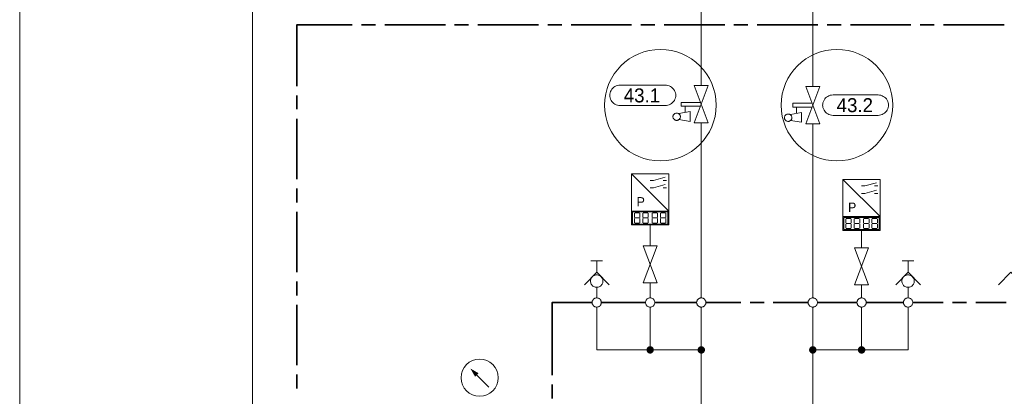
# Model space of a CAD drawing. Header units: millimetres. Extents: x 0 to 203, y 0 to 47.
# Tile 161 of 196: x 137 to 145, y 34 to 37. Entities that reach past the tile are written whole.
import ezdxf

# ---------------------------------------------------------------- set-up
doc = ezdxf.new("R2010")
doc.units = ezdxf.units.MM
for name, color, linetype in [('PDF_Geomertry', 7, 'Continuous'), ('PDF_Solid Fills', 7, 'Continuous'), ('PDF_Text', 7, 'Continuous')]:
    doc.layers.add(name, color=color, linetype=linetype)
doc.styles.add('PDF Arial', font='txt')

msp = doc.modelspace()

# ---------------------------------------------------------------- hatches: boundary and pattern name
at = {"layer": 'PDF_Solid Fills', "transparency": 33554559}
for points in [[(141.9268, 34.2526), (141.8957, 34.2526), (141.8963, 34.2568)], [(141.9268, 34.2526), (141.8963, 34.2485), (141.8957, 34.2526)], [(141.9268, 34.2526), (141.8963, 34.2568), (141.8971, 34.261)], [(141.9268, 34.2526), (141.8971, 34.2443), (141.8963, 34.2485)], [(141.9268, 34.2526), (141.8971, 34.261), (141.8985, 34.2646)], [(141.9268, 34.2526), (141.8985, 34.241), (141.8971, 34.2443)], [(141.9268, 34.2526), (141.8985, 34.2646), (141.8999, 34.2687)], [(141.9268, 34.2526), (141.8999, 34.2368), (141.8985, 34.241)], [(141.9268, 34.2526), (141.8999, 34.2687), (141.9027, 34.2721)], [(141.9268, 34.2526), (141.9027, 34.234), (141.8999, 34.2368)], [(141.9268, 34.2526), (141.9027, 34.2721), (141.9046, 34.2749)], [(141.9268, 34.2526), (141.9046, 34.2304), (141.9027, 34.234)], [(141.9268, 34.2526), (141.9046, 34.2749), (141.9082, 34.2776)], [(141.9268, 34.2526), (141.9082, 34.2276), (141.9046, 34.2304)], [(141.9268, 34.2526), (141.9082, 34.2776), (141.9115, 34.2799)], [(141.9268, 34.2526), (141.9115, 34.2257), (141.9082, 34.2276)], [(141.9268, 34.2526), (141.9115, 34.2799), (141.9152, 34.2818)], [(141.9268, 34.2526), (141.9152, 34.2235), (141.9115, 34.2257)], [(141.9268, 34.2526), (141.9152, 34.2818), (141.9193, 34.2832)], [(141.9268, 34.2526), (141.9193, 34.2221), (141.9152, 34.2235)], [(141.9268, 34.2526), (141.9193, 34.2832), (141.9235, 34.284)], [(141.9268, 34.2526), (141.9235, 34.2215), (141.9193, 34.2221)], [(141.9268, 34.2526), (141.9235, 34.284), (141.9268, 34.284)], [(141.9268, 34.2526), (141.9268, 34.2215), (141.9235, 34.2215)], [(141.9268, 34.2526), (141.931, 34.284), (141.9352, 34.2832)], [(141.9268, 34.2526), (141.9268, 34.284), (141.931, 34.284)], [(141.9268, 34.2526), (141.9352, 34.2832), (141.9393, 34.2818)], [(141.9268, 34.2526), (141.9393, 34.2818), (141.9429, 34.2799)], [(141.9268, 34.2526), (141.9429, 34.2799), (141.9463, 34.2776)], [(141.9268, 34.2526), (141.9463, 34.2776), (141.949, 34.2749)], [(141.9268, 34.2526), (141.949, 34.2749), (141.9518, 34.2721)], [(141.9268, 34.2526), (141.9518, 34.2721), (141.9546, 34.2687)], [(141.9268, 34.2526), (141.9546, 34.2687), (141.956, 34.2646)], [(141.9268, 34.2526), (141.956, 34.2646), (141.9574, 34.261)], [(141.9268, 34.2526), (141.9574, 34.261), (141.9582, 34.2568)], [(141.9268, 34.2526), (141.9582, 34.2568), (141.9588, 34.2526)], [(141.9268, 34.2526), (141.931, 34.2215), (141.9268, 34.2215)], [(141.9268, 34.2526), (141.9352, 34.2221), (141.931, 34.2215)], [(141.9268, 34.2526), (141.9393, 34.2235), (141.9352, 34.2221)], [(141.9268, 34.2526), (141.9429, 34.2257), (141.9393, 34.2235)], [(141.9268, 34.2526), (141.9463, 34.2276), (141.9429, 34.2257)], [(141.9268, 34.2526), (141.949, 34.2304), (141.9463, 34.2276)], [(141.9268, 34.2526), (141.9518, 34.234), (141.949, 34.2304)], [(141.9268, 34.2526), (141.9546, 34.2368), (141.9518, 34.234)], [(141.9268, 34.2526), (141.956, 34.241), (141.9546, 34.2368)], [(141.9268, 34.2526), (141.9574, 34.2443), (141.956, 34.241)], [(141.9268, 34.2526), (141.9582, 34.2485), (141.9574, 34.2443)], [(141.9268, 34.2526), (141.9588, 34.2526), (141.9582, 34.2485)], [(142.3596, 34.2526), (142.3282, 34.2568), (142.329, 34.261)], [(142.3596, 34.2526), (142.3282, 34.2526), (142.3282, 34.2568)], [(142.3596, 34.2526), (142.3282, 34.2485), (142.3282, 34.2526)], [(142.3596, 34.2526), (142.329, 34.2443), (142.3282, 34.2485)], [(142.3596, 34.2526), (142.329, 34.261), (142.3304, 34.2646)], [(142.3596, 34.2526), (142.3304, 34.241), (142.329, 34.2443)], [(142.3596, 34.2526), (142.3304, 34.2646), (142.3324, 34.2687)], [(142.3596, 34.2526), (142.3324, 34.2368), (142.3304, 34.241)], [(142.3596, 34.2526), (142.3324, 34.2687), (142.3346, 34.2721)], [(142.3596, 34.2526), (142.3346, 34.234), (142.3324, 34.2368)], [(142.3596, 34.2526), (142.3346, 34.2721), (142.3374, 34.2749)], [(142.3596, 34.2526), (142.3374, 34.2304), (142.3346, 34.234)], [(142.3596, 34.2526), (142.3374, 34.2749), (142.3402, 34.2776)], [(142.3596, 34.2526), (142.3402, 34.2276), (142.3374, 34.2304)], [(142.3596, 34.2526), (142.3402, 34.2776), (142.3435, 34.2799)], [(142.3596, 34.2526), (142.3435, 34.2257), (142.3402, 34.2276)], [(142.3596, 34.2526), (142.3435, 34.2799), (142.3471, 34.2818)], [(142.3596, 34.2526), (142.3471, 34.2235), (142.3435, 34.2257)], [(142.3596, 34.2526), (142.3471, 34.2818), (142.3513, 34.2832)], [(142.3596, 34.2526), (142.3513, 34.2221), (142.3471, 34.2235)], [(142.3596, 34.2526), (142.3513, 34.2832), (142.3554, 34.284)], [(142.3596, 34.2526), (142.3554, 34.2215), (142.3513, 34.2221)], [(142.3596, 34.2526), (142.3554, 34.284), (142.3596, 34.284)], [(142.3596, 34.2526), (142.3596, 34.2215), (142.3554, 34.2215)], [(142.3596, 34.2526), (142.3638, 34.284), (142.3679, 34.2832)], [(142.3596, 34.2526), (142.3596, 34.284), (142.3638, 34.284)], [(142.3596, 34.2526), (142.3679, 34.2832), (142.3713, 34.2818)], [(142.3596, 34.2526), (142.3713, 34.2818), (142.3749, 34.2799)], [(142.3596, 34.2526), (142.3749, 34.2799), (142.3782, 34.2776)], [(142.3596, 34.2526), (142.3782, 34.2776), (142.3818, 34.2749)], [(142.3596, 34.2526), (142.3818, 34.2749), (142.3846, 34.2721)], [(142.3596, 34.2526), (142.3846, 34.2721), (142.3865, 34.2687)], [(142.3596, 34.2526), (142.3865, 34.2687), (142.3888, 34.2646)], [(142.3596, 34.2526), (142.3888, 34.2646), (142.3902, 34.261)], [(142.3596, 34.2526), (142.3902, 34.261), (142.3907, 34.2568)], [(142.3596, 34.2526), (142.3907, 34.2568), (142.3907, 34.2526)], [(142.3596, 34.2526), (142.3638, 34.2215), (142.3596, 34.2215)], [(142.3596, 34.2526), (142.3679, 34.2221), (142.3638, 34.2215)], [(142.3596, 34.2526), (142.3713, 34.2235), (142.3679, 34.2221)], [(142.3596, 34.2526), (142.3749, 34.2257), (142.3713, 34.2235)], [(142.3596, 34.2526), (142.3782, 34.2276), (142.3749, 34.2257)], [(142.3596, 34.2526), (142.3818, 34.2304), (142.3782, 34.2276)], [(142.3596, 34.2526), (142.3846, 34.234), (142.3818, 34.2304)], [(142.3596, 34.2526), (142.3865, 34.2368), (142.3846, 34.234)], [(142.3596, 34.2526), (142.3888, 34.241), (142.3865, 34.2368)], [(142.3596, 34.2526), (142.3902, 34.2443), (142.3888, 34.241)], [(142.3596, 34.2526), (142.3907, 34.2485), (142.3902, 34.2443)], [(142.3596, 34.2526), (142.3907, 34.2526), (142.3907, 34.2485)], [(143.3027, 34.2526), (143.2707, 34.2526), (143.2713, 34.2568)], [(143.3027, 34.2526), (143.2713, 34.2485), (143.2707, 34.2526)], [(143.3027, 34.2526), (143.2713, 34.2568), (143.2721, 34.261)], [(143.3027, 34.2526), (143.2721, 34.2443), (143.2713, 34.2485)], [(143.3027, 34.2526), (143.2721, 34.261), (143.2735, 34.2646)], [(143.3027, 34.2526), (143.2735, 34.241), (143.2721, 34.2443)], [(143.3027, 34.2526), (143.2735, 34.2646), (143.2754, 34.2687)], [(143.3027, 34.2526), (143.2754, 34.2368), (143.2735, 34.241)], [(143.3027, 34.2526), (143.2754, 34.2687), (143.2777, 34.2721)], [(143.3027, 34.2526), (143.2777, 34.234), (143.2754, 34.2368)], [(143.3027, 34.2526), (143.2777, 34.2721), (143.2804, 34.2749)], [(143.3027, 34.2526), (143.2804, 34.2304), (143.2777, 34.234)], [(143.3027, 34.2526), (143.2804, 34.2749), (143.2832, 34.2776)], [(143.3027, 34.2526), (143.2832, 34.2276), (143.2804, 34.2304)], [(143.3027, 34.2526), (143.2832, 34.2776), (143.2865, 34.2799)], [(143.3027, 34.2526), (143.2865, 34.2257), (143.2832, 34.2276)], [(143.3027, 34.2526), (143.2865, 34.2799), (143.2902, 34.2818)], [(143.3027, 34.2526), (143.2902, 34.2235), (143.2865, 34.2257)], [(143.3027, 34.2526), (143.2902, 34.2818), (143.2943, 34.2832)], [(143.3027, 34.2526), (143.2943, 34.2221), (143.2902, 34.2235)], [(143.3027, 34.2526), (143.2943, 34.2832), (143.2985, 34.284)], [(143.3027, 34.2526), (143.2985, 34.2215), (143.2943, 34.2221)], [(143.3027, 34.2526), (143.2985, 34.284), (143.3027, 34.284)], [(143.3027, 34.2526), (143.3027, 34.2215), (143.2985, 34.2215)], [(143.3027, 34.2526), (143.3068, 34.284), (143.3102, 34.2832)], [(143.3027, 34.2526), (143.3027, 34.284), (143.3068, 34.284)], [(143.3027, 34.2526), (143.3102, 34.2832), (143.3143, 34.2818)], [(143.3027, 34.2526), (143.3143, 34.2818), (143.3179, 34.2799)], [(143.3027, 34.2526), (143.3179, 34.2799), (143.3213, 34.2776)], [(143.3027, 34.2526), (143.3213, 34.2776), (143.3249, 34.2749)], [(143.3027, 34.2526), (143.3249, 34.2749), (143.3277, 34.2721)], [(143.3027, 34.2526), (143.3277, 34.2721), (143.3296, 34.2687)], [(143.3027, 34.2526), (143.3296, 34.2687), (143.3318, 34.2646)], [(143.3027, 34.2526), (143.3318, 34.2646), (143.3324, 34.261)], [(143.3027, 34.2526), (143.3324, 34.261), (143.3338, 34.2568)], [(143.3027, 34.2526), (143.3338, 34.2568), (143.3338, 34.2526)], [(143.3027, 34.2526), (143.3068, 34.2215), (143.3027, 34.2215)], [(143.3027, 34.2526), (143.3102, 34.2221), (143.3068, 34.2215)], [(143.3027, 34.2526), (143.3143, 34.2235), (143.3102, 34.2221)], [(143.3027, 34.2526), (143.3179, 34.2257), (143.3143, 34.2235)], [(143.3027, 34.2526), (143.3213, 34.2276), (143.3179, 34.2257)], [(143.3027, 34.2526), (143.3249, 34.2304), (143.3213, 34.2276)], [(143.3027, 34.2526), (143.3277, 34.234), (143.3249, 34.2304)], [(143.3027, 34.2526), (143.3296, 34.2368), (143.3277, 34.234)], [(143.3027, 34.2526), (143.3318, 34.241), (143.3296, 34.2368)], [(143.3027, 34.2526), (143.3324, 34.2443), (143.3318, 34.241)], [(143.3027, 34.2526), (143.3338, 34.2485), (143.3324, 34.2443)], [(143.3027, 34.2526), (143.3338, 34.2526), (143.3338, 34.2485)], [(143.7152, 34.2526), (143.6838, 34.2568), (143.6846, 34.261)], [(143.7152, 34.2526), (143.6838, 34.2526), (143.6838, 34.2568)], [(143.7152, 34.2526), (143.6838, 34.2485), (143.6838, 34.2526)], [(143.7152, 34.2526), (143.6846, 34.2443), (143.6838, 34.2485)], [(143.7152, 34.2526), (143.6846, 34.261), (143.686, 34.2646)], [(143.7152, 34.2526), (143.686, 34.241), (143.6846, 34.2443)], [(143.7152, 34.2526), (143.686, 34.2646), (143.6879, 34.2687)], [(143.7152, 34.2526), (143.6879, 34.2368), (143.686, 34.241)], [(143.7152, 34.2526), (143.6879, 34.2687), (143.6902, 34.2721)], [(143.7152, 34.2526), (143.6902, 34.234), (143.6879, 34.2368)], [(143.7152, 34.2526), (143.6902, 34.2721), (143.6929, 34.2749)], [(143.7152, 34.2526), (143.6929, 34.2304), (143.6902, 34.234)], [(143.7152, 34.2526), (143.6929, 34.2749), (143.6957, 34.2776)], [(143.7152, 34.2526), (143.6957, 34.2276), (143.6929, 34.2304)], [(143.7152, 34.2526), (143.6957, 34.2776), (143.699, 34.2799)], [(143.7152, 34.2526), (143.699, 34.2257), (143.6957, 34.2276)], [(143.7152, 34.2526), (143.699, 34.2799), (143.7027, 34.2818)], [(143.7152, 34.2526), (143.7027, 34.2235), (143.699, 34.2257)], [(143.7152, 34.2526), (143.7027, 34.2818), (143.7068, 34.2832)], [(143.7152, 34.2526), (143.7068, 34.2221), (143.7027, 34.2235)], [(143.7152, 34.2526), (143.7068, 34.2832), (143.711, 34.284)], [(143.7152, 34.2526), (143.711, 34.2215), (143.7068, 34.2221)], [(143.7152, 34.2526), (143.711, 34.284), (143.7152, 34.284)], [(143.7152, 34.2526), (143.7152, 34.2215), (143.711, 34.2215)], [(143.7152, 34.2526), (143.7193, 34.284), (143.7235, 34.2832)], [(143.7152, 34.2526), (143.7152, 34.284), (143.7193, 34.284)], [(143.7152, 34.2526), (143.7235, 34.2832), (143.7268, 34.2818)], [(143.7152, 34.2526), (143.7268, 34.2818), (143.7304, 34.2799)], [(143.7152, 34.2526), (143.7304, 34.2799), (143.7338, 34.2776)], [(143.7152, 34.2526), (143.7338, 34.2776), (143.7374, 34.2749)], [(143.7152, 34.2526), (143.7374, 34.2749), (143.7402, 34.2721)], [(143.7152, 34.2526), (143.7402, 34.2721), (143.7421, 34.2687)], [(143.7152, 34.2526), (143.7421, 34.2687), (143.7443, 34.2646)], [(143.7152, 34.2526), (143.7443, 34.2646), (143.7457, 34.261)], [(143.7152, 34.2526), (143.7457, 34.261), (143.7463, 34.2568)], [(143.7152, 34.2526), (143.7463, 34.2568), (143.7463, 34.2526)], [(143.7152, 34.2526), (143.7193, 34.2215), (143.7152, 34.2215)], [(143.7152, 34.2526), (143.7235, 34.2221), (143.7193, 34.2215)], [(143.7152, 34.2526), (143.7268, 34.2235), (143.7235, 34.2221)], [(143.7152, 34.2526), (143.7304, 34.2257), (143.7268, 34.2235)], [(143.7152, 34.2526), (143.7338, 34.2276), (143.7304, 34.2257)], [(143.7152, 34.2526), (143.7374, 34.2304), (143.7338, 34.2276)], [(143.7152, 34.2526), (143.7402, 34.234), (143.7374, 34.2304)], [(143.7152, 34.2526), (143.7421, 34.2368), (143.7402, 34.234)], [(143.7152, 34.2526), (143.7443, 34.241), (143.7421, 34.2368)], [(143.7152, 34.2526), (143.7457, 34.2443), (143.7443, 34.241)], [(143.7152, 34.2526), (143.7463, 34.2485), (143.7457, 34.2443)], [(143.7152, 34.2526), (143.7463, 34.2526), (143.7463, 34.2485)]]:
    msp.add_hatch(color=256, dxfattribs=at).paths.add_polyline_path(points)

# ---------------------------------------------------------------- linework, layer by layer
at = {"layer": 'PDF_Geomertry', "lineweight": 15}
for points in [[(136.5963, 0.0035), (202.8143, 0.0035), (202.8143, 46.7735), (136.5963, 46.7735), (136.5963, 0.0035)], [(138.5652, 0.3971), (202.4207, 0.3971), (202.4207, 46.3799), (138.5652, 46.3799), (138.5652, 0.3971)], [(142.0546, 36.4924), (142.0665, 36.4915), (142.0777, 36.4896), (142.0888, 36.486), (142.099, 36.4804), (142.1088, 36.4743), (142.1171, 36.4665), (142.1249, 36.4576), (142.1318, 36.4485), (142.1365, 36.4382), (142.1402, 36.4271), (142.1429, 36.416), (142.1435, 36.404), (142.1435, 36.4082), (142.1429, 36.3965), (142.1402, 36.3854), (142.1365, 36.3743), (142.1318, 36.3638), (142.1249, 36.354), (142.1171, 36.3457), (142.1088, 36.3382), (142.099, 36.3313), (142.0888, 36.3263), (142.0777, 36.3229), (142.0665, 36.3201), (142.0546, 36.3193), (141.6735, 36.3193), (141.6624, 36.3201), (141.6513, 36.3229), (141.6402, 36.3263), (141.6296, 36.3313), (141.6199, 36.3382), (141.611, 36.3457), (141.6032, 36.354), (141.5971, 36.3638), (141.5921, 36.3743), (141.5888, 36.3854), (141.586, 36.3965), (141.5852, 36.4082), (141.5852, 36.404), (141.586, 36.416), (141.5888, 36.4271), (141.5921, 36.4382), (141.5971, 36.4485), (141.6032, 36.4576), (141.611, 36.4665), (141.6199, 36.4743), (141.6296, 36.4804), (141.6402, 36.486), (141.6513, 36.4896), (141.6624, 36.4915), (141.6735, 36.4924), (142.0546, 36.4924)], [(143.8546, 36.4096), (143.8657, 36.409), (143.8777, 36.4068), (143.8879, 36.4035), (143.8985, 36.3979), (143.9082, 36.3915), (143.9171, 36.384), (143.9249, 36.3757), (143.931, 36.366), (143.936, 36.3554), (143.9402, 36.3443), (143.9421, 36.3332), (143.9429, 36.3215), (143.9429, 36.3257), (143.9421, 36.3137), (143.9402, 36.3026), (143.936, 36.2915), (143.931, 36.2813), (143.9249, 36.2715), (143.9171, 36.2632), (143.9082, 36.2554), (143.8985, 36.2493), (143.8879, 36.2437), (143.8777, 36.2401), (143.8657, 36.2382), (143.8546, 36.2368), (143.4735, 36.2368), (143.4615, 36.2382), (143.4504, 36.2401), (143.4393, 36.2437), (143.429, 36.2493), (143.4193, 36.2554), (143.411, 36.2632), (143.4032, 36.2715), (143.3971, 36.2813), (143.3915, 36.2915), (143.3879, 36.3026), (143.386, 36.3137), (143.3852, 36.3257), (143.3852, 36.3215), (143.386, 36.3332), (143.3879, 36.3443), (143.3915, 36.3554), (143.3971, 36.366), (143.4032, 36.3757), (143.411, 36.384), (143.4193, 36.3915), (143.429, 36.3979), (143.4393, 36.4035), (143.4504, 36.4068), (143.4615, 36.409), (143.4735, 36.4096), (143.8546, 36.4096)], [(141.7699, 35.4276), (142.0846, 35.4276), (142.0846, 35.7424), (141.7699, 35.7424), (141.7699, 35.4276)], [(143.5574, 35.3804), (143.8721, 35.3804), (143.8721, 35.6951), (143.5574, 35.6951), (143.5574, 35.3804)], [(141.7777, 35.4201), (142.0763, 35.4201), (142.0763, 35.3174), (141.7777, 35.3174), (141.7777, 35.4201)], [(143.5657, 35.3729), (143.8643, 35.3729), (143.8643, 35.2707), (143.5657, 35.2707), (143.5657, 35.3729)], [(141.8685, 34.8188), (141.986, 35.1332), (141.8685, 35.1332), (141.986, 34.8188), (141.8685, 34.8188)], [(143.656, 34.8026), (143.774, 35.1174), (143.656, 35.1174), (143.774, 34.8026), (143.656, 34.8026)], [(141.5277, 34.8346), (141.5277, 34.8415), (141.5263, 34.8485), (141.5235, 34.8549), (141.5207, 34.861), (141.5171, 34.8665), (141.5124, 34.8721), (141.5074, 34.8763), (141.5013, 34.8804), (141.4957, 34.8832), (141.4888, 34.8854), (141.4824, 34.8868), (141.4754, 34.8874), (141.4685, 34.8868), (141.4615, 34.8854), (141.4554, 34.8832), (141.449, 34.8804), (141.4435, 34.8763), (141.4379, 34.8721), (141.4338, 34.8665), (141.4296, 34.861), (141.4268, 34.8549), (141.4249, 34.8485), (141.4235, 34.8415), (141.4227, 34.8346), (141.4235, 34.8276), (141.4249, 34.8215), (141.4268, 34.8146), (141.4296, 34.809), (141.4338, 34.8026), (141.4379, 34.7979), (141.4435, 34.7929), (141.449, 34.7896), (141.4554, 34.7868), (141.4615, 34.784), (141.4685, 34.7832), (141.4754, 34.7826), (141.4824, 34.7832), (141.4888, 34.784), (141.4957, 34.7868), (141.5013, 34.7896), (141.5074, 34.7929), (141.5124, 34.7979), (141.5171, 34.8026), (141.5207, 34.809), (141.5235, 34.8146), (141.5263, 34.8215), (141.5277, 34.8276), (141.5277, 34.8346)], [(144.1602, 34.8346), (144.1596, 34.8415), (144.1582, 34.8485), (144.156, 34.8549), (144.1532, 34.861), (144.149, 34.8665), (144.1449, 34.8721), (144.1402, 34.8763), (144.1338, 34.8804), (144.1277, 34.8832), (144.1213, 34.8854), (144.1143, 34.8868), (144.1082, 34.8874), (144.1013, 34.8868), (144.0943, 34.8854), (144.0879, 34.8832), (144.0818, 34.8804), (144.0763, 34.8763), (144.0707, 34.8721), (144.0665, 34.8665), (144.0624, 34.861), (144.0596, 34.8549), (144.0574, 34.8485), (144.056, 34.8415), (144.0554, 34.8346), (144.056, 34.8276), (144.0574, 34.8215), (144.0596, 34.8146), (144.0624, 34.809), (144.0665, 34.8026), (144.0707, 34.7979), (144.0763, 34.7929), (144.0818, 34.7896), (144.0879, 34.7868), (144.0943, 34.784), (144.1013, 34.7832), (144.1082, 34.7826), (144.1143, 34.7832), (144.1213, 34.784), (144.1277, 34.7868), (144.1338, 34.7896), (144.1402, 34.7929), (144.1449, 34.7979), (144.149, 34.8026), (144.1532, 34.809), (144.156, 34.8146), (144.1582, 34.8215), (144.1596, 34.8276), (144.1602, 34.8346)], [(141.5143, 34.6535), (141.5143, 34.659), (141.5129, 34.6638), (141.5115, 34.6688), (141.5096, 34.6735), (141.5068, 34.6776), (141.5032, 34.6813), (141.499, 34.6846), (141.4949, 34.6874), (141.4902, 34.6901), (141.4852, 34.6915), (141.4804, 34.6924), (141.4754, 34.6929), (141.4699, 34.6924), (141.4652, 34.6915), (141.4602, 34.6901), (141.4554, 34.6874), (141.4513, 34.6846), (141.4477, 34.6813), (141.4443, 34.6776), (141.4415, 34.6735), (141.4388, 34.6688), (141.4374, 34.6638), (141.4365, 34.659), (141.436, 34.6535), (141.4365, 34.6485), (141.4374, 34.6437), (141.4388, 34.6388), (141.4415, 34.634), (141.4443, 34.6299), (141.4477, 34.6257), (141.4513, 34.6221), (141.4554, 34.6193), (141.4602, 34.6174), (141.4652, 34.616), (141.4699, 34.6146), (141.4754, 34.6146), (141.4804, 34.6146), (141.4852, 34.616), (141.4902, 34.6174), (141.4949, 34.6193), (141.499, 34.6221), (141.5032, 34.6257), (141.5068, 34.6299), (141.5096, 34.634), (141.5115, 34.6388), (141.5129, 34.6437), (141.5143, 34.6485), (141.5143, 34.6535)], [(141.9665, 34.6535), (141.9665, 34.659), (141.9652, 34.6638), (141.9638, 34.6688), (141.961, 34.6735), (141.9582, 34.6776), (141.9546, 34.6813), (141.9513, 34.6846), (141.9471, 34.6874), (141.9421, 34.6901), (141.9374, 34.6915), (141.9324, 34.6924), (141.9268, 34.6929), (141.9221, 34.6924), (141.9171, 34.6915), (141.9124, 34.6901), (141.9074, 34.6874), (141.9032, 34.6846), (141.899, 34.6813), (141.8963, 34.6776), (141.8929, 34.6735), (141.8907, 34.6688), (141.8893, 34.6638), (141.8879, 34.659), (141.8879, 34.6535), (141.8879, 34.6485), (141.8893, 34.6437), (141.8907, 34.6388), (141.8929, 34.634), (141.8963, 34.6299), (141.899, 34.6257), (141.9032, 34.6221), (141.9074, 34.6193), (141.9124, 34.6174), (141.9171, 34.616), (141.9221, 34.6146), (141.9268, 34.6146), (141.9324, 34.6146), (141.9374, 34.616), (141.9421, 34.6174), (141.9471, 34.6193), (141.9513, 34.6221), (141.9546, 34.6257), (141.9582, 34.6299), (141.961, 34.634), (141.9638, 34.6388), (141.9652, 34.6437), (141.9665, 34.6485), (141.9665, 34.6535)], [(142.3985, 34.6535), (142.3985, 34.659), (142.3971, 34.6638), (142.3957, 34.6688), (142.3935, 34.6735), (142.3907, 34.6776), (142.3874, 34.6813), (142.3832, 34.6846), (142.379, 34.6874), (142.374, 34.6901), (142.3693, 34.6915), (142.3643, 34.6924), (142.3596, 34.6929), (142.354, 34.6924), (142.349, 34.6915), (142.3443, 34.6901), (142.3402, 34.6874), (142.3352, 34.6846), (142.3318, 34.6813), (142.3282, 34.6776), (142.3254, 34.6735), (142.3235, 34.6688), (142.3213, 34.6638), (142.3207, 34.659), (142.3199, 34.6535), (142.3207, 34.6485), (142.3213, 34.6437), (142.3235, 34.6388), (142.3254, 34.634), (142.3282, 34.6299), (142.3318, 34.6257), (142.3352, 34.6221), (142.3402, 34.6193), (142.3443, 34.6174), (142.349, 34.616), (142.354, 34.6146), (142.3596, 34.6146), (142.3643, 34.6146), (142.3693, 34.616), (142.374, 34.6174), (142.379, 34.6193), (142.3832, 34.6221), (142.3874, 34.6257), (142.3907, 34.6299), (142.3935, 34.634), (142.3957, 34.6388), (142.3971, 34.6437), (142.3985, 34.6485), (142.3985, 34.6535)], [(143.3415, 34.6535), (143.3415, 34.659), (143.3402, 34.6638), (143.3388, 34.6688), (143.3365, 34.6735), (143.3338, 34.6776), (143.3304, 34.6813), (143.3263, 34.6846), (143.3221, 34.6874), (143.3171, 34.6901), (143.3124, 34.6915), (143.3074, 34.6924), (143.3027, 34.6929), (143.2971, 34.6924), (143.2921, 34.6915), (143.2874, 34.6901), (143.2824, 34.6874), (143.2782, 34.6846), (143.2749, 34.6813), (143.2713, 34.6776), (143.2685, 34.6735), (143.2657, 34.6688), (143.2643, 34.6638), (143.2638, 34.659), (143.2629, 34.6535), (143.2638, 34.6485), (143.2643, 34.6437), (143.2657, 34.6388), (143.2685, 34.634), (143.2713, 34.6299), (143.2749, 34.6257), (143.2782, 34.6221), (143.2824, 34.6193), (143.2874, 34.6174), (143.2921, 34.616), (143.2971, 34.6146), (143.3027, 34.6146), (143.3074, 34.6146), (143.3124, 34.616), (143.3171, 34.6174), (143.3221, 34.6193), (143.3263, 34.6221), (143.3304, 34.6257), (143.3338, 34.6299), (143.3365, 34.634), (143.3388, 34.6388), (143.3402, 34.6437), (143.3415, 34.6485), (143.3415, 34.6535)], [(143.754, 34.6535), (143.754, 34.659), (143.7527, 34.6638), (143.7513, 34.6688), (143.749, 34.6735), (143.7463, 34.6776), (143.7429, 34.6813), (143.7388, 34.6846), (143.7346, 34.6874), (143.7296, 34.6901), (143.7249, 34.6915), (143.7199, 34.6924), (143.7152, 34.6929), (143.7096, 34.6924), (143.7046, 34.6915), (143.6999, 34.6901), (143.6957, 34.6874), (143.6907, 34.6846), (143.6874, 34.6813), (143.6838, 34.6776), (143.681, 34.6735), (143.679, 34.6688), (143.6768, 34.6638), (143.6763, 34.659), (143.6754, 34.6535), (143.6763, 34.6485), (143.6768, 34.6437), (143.679, 34.6388), (143.681, 34.634), (143.6838, 34.6299), (143.6874, 34.6257), (143.6907, 34.6221), (143.6957, 34.6193), (143.6999, 34.6174), (143.7046, 34.616), (143.7096, 34.6146), (143.7152, 34.6146), (143.7199, 34.6146), (143.7249, 34.616), (143.7296, 34.6174), (143.7346, 34.6193), (143.7388, 34.6221), (143.7429, 34.6257), (143.7463, 34.6299), (143.749, 34.634), (143.7513, 34.6388), (143.7527, 34.6437), (143.754, 34.6485), (143.754, 34.6535)], [(144.1471, 34.6535), (144.1471, 34.659), (144.1457, 34.6638), (144.1443, 34.6688), (144.1421, 34.6735), (144.1393, 34.6776), (144.136, 34.6813), (144.1318, 34.6846), (144.1277, 34.6874), (144.1227, 34.6901), (144.1179, 34.6915), (144.1129, 34.6924), (144.1082, 34.6929), (144.1027, 34.6924), (144.0977, 34.6915), (144.0929, 34.6901), (144.0879, 34.6874), (144.0838, 34.6846), (144.0804, 34.6813), (144.0768, 34.6776), (144.074, 34.6735), (144.0713, 34.6688), (144.0699, 34.6638), (144.0693, 34.659), (144.0685, 34.6535), (144.0693, 34.6485), (144.0699, 34.6437), (144.0713, 34.6388), (144.074, 34.634), (144.0768, 34.6299), (144.0804, 34.6257), (144.0838, 34.6221), (144.0879, 34.6193), (144.0929, 34.6174), (144.0977, 34.616), (144.1027, 34.6146), (144.1082, 34.6146), (144.1129, 34.6146), (144.1179, 34.616), (144.1227, 34.6174), (144.1277, 34.6193), (144.1318, 34.6221), (144.136, 34.6257), (144.1393, 34.6299), (144.1421, 34.634), (144.1443, 34.6388), (144.1457, 34.6437), (144.1471, 34.6485), (144.1471, 34.6535)]]:
    msp.add_lwpolyline(points, close=True, dxfattribs=at)
for points in [[(142.3596, 36.4888), (142.3596, 38.6771)], [(143.3027, 36.4804), (143.3027, 38.6771)], [(142.3596, 34.6929), (142.3596, 36.1743)], [(143.3027, 36.1665), (143.3027, 34.6929)], [(141.7699, 35.4276), (141.7699, 35.3096), (142.0846, 35.3096), (142.0846, 35.4276), (141.7699, 35.7424)], [(141.9268, 35.6868), (141.9546, 35.6868), (142.0527, 35.7146)], [(141.9268, 35.6243), (141.9546, 35.6243), (142.0527, 35.6513)], [(142.0374, 35.6868), (142.0643, 35.6868)], [(143.5574, 35.3804), (143.5574, 35.2624), (143.8721, 35.2624), (143.8721, 35.3804), (143.5574, 35.6951)], [(143.7152, 35.6396), (143.7421, 35.6396), (143.8407, 35.6674)], [(143.8249, 35.6396), (143.8527, 35.6396)], [(142.0374, 35.6243), (142.0643, 35.6243)], [(143.7152, 35.5771), (143.7421, 35.5771), (143.8407, 35.604)], [(143.8249, 35.5771), (143.8527, 35.5771)], [(141.7935, 35.3729), (141.7935, 35.4082)], [(141.7977, 35.4118), (141.8365, 35.4118)], [(141.8407, 35.4082), (141.8407, 35.3729)], [(141.8643, 35.3729), (141.8643, 35.4082)], [(141.8685, 35.4118), (141.9074, 35.4118)], [(141.9115, 35.4082), (141.9115, 35.3729)], [(141.9429, 35.3729), (141.9429, 35.4082)], [(141.9471, 35.4118), (141.986, 35.4118)], [(141.9902, 35.4082), (141.9902, 35.3729)], [(142.0138, 35.3729), (142.0138, 35.4082)], [(142.0179, 35.4118), (142.0568, 35.4118)], [(142.061, 35.4082), (142.061, 35.3729)], [(141.7935, 35.329), (141.7935, 35.3646)], [(141.7977, 35.3687), (141.8365, 35.3687)], [(141.8365, 35.3257), (141.7977, 35.3257)], [(141.8407, 35.3646), (141.8407, 35.329)], [(141.8643, 35.329), (141.8643, 35.3646)], [(141.8685, 35.3687), (141.9074, 35.3687)], [(141.9074, 35.3257), (141.8685, 35.3257)], [(141.9115, 35.3646), (141.9115, 35.329)], [(141.9268, 35.3096), (141.9268, 35.1332)], [(141.9429, 35.329), (141.9429, 35.3646)], [(141.9471, 35.3687), (141.986, 35.3687)], [(141.986, 35.3257), (141.9471, 35.3257)], [(141.9902, 35.3646), (141.9902, 35.329)], [(142.0138, 35.329), (142.0138, 35.3646)], [(142.0179, 35.3687), (142.0568, 35.3687)], [(142.0568, 35.3257), (142.0179, 35.3257)], [(142.061, 35.3646), (142.061, 35.329)], [(143.581, 35.3257), (143.581, 35.361)], [(143.581, 35.2826), (143.581, 35.3174)], [(143.5852, 35.3646), (143.6249, 35.3646)], [(143.5852, 35.3215), (143.6249, 35.3215)], [(143.6282, 35.361), (143.6282, 35.3257)], [(143.6282, 35.3174), (143.6282, 35.2826)], [(143.6518, 35.3257), (143.6518, 35.361)], [(143.6518, 35.2826), (143.6518, 35.3174)], [(143.656, 35.3646), (143.6957, 35.3646)], [(143.656, 35.3215), (143.6957, 35.3215)], [(143.699, 35.361), (143.699, 35.3257)], [(143.699, 35.3174), (143.699, 35.2826)], [(143.7304, 35.3257), (143.7304, 35.361)], [(143.7304, 35.2826), (143.7304, 35.3174)], [(143.7346, 35.3646), (143.774, 35.3646)], [(143.7346, 35.3215), (143.774, 35.3215)], [(143.7777, 35.361), (143.7777, 35.3257)], [(143.7777, 35.3174), (143.7777, 35.2826)], [(143.8013, 35.3257), (143.8013, 35.361)], [(143.8013, 35.2826), (143.8013, 35.3174)], [(143.8054, 35.3646), (143.8449, 35.3646)], [(143.8054, 35.3215), (143.8449, 35.3215)], [(143.8485, 35.361), (143.8485, 35.3257)], [(143.8485, 35.3174), (143.8485, 35.2826)], [(143.6249, 35.2785), (143.5852, 35.2785)], [(143.6957, 35.2785), (143.656, 35.2785)], [(143.7152, 35.2624), (143.7152, 35.1174)], [(143.774, 35.2785), (143.7346, 35.2785)], [(143.8449, 35.2785), (143.8054, 35.2785)], [(141.4263, 35.0068), (141.524, 35.0068)], [(141.4754, 34.909), (141.4754, 35.0068)], [(144.0588, 35.0068), (144.1568, 35.0068)], [(144.1082, 34.909), (144.1082, 35.0068)], [(141.5804, 34.804), (141.4754, 34.909), (141.3707, 34.804)], [(144.2124, 34.804), (144.1082, 34.909), (144.0032, 34.804)], [(145.081, 34.804), (144.9763, 34.909), (144.8713, 34.804)], [(141.9268, 34.8188), (141.9268, 34.6929)], [(143.7152, 34.8026), (143.7152, 34.6929)], [(141.4754, 34.7826), (141.4754, 34.7521), (141.4754, 34.6929)], [(144.1082, 34.7826), (144.1082, 34.7521), (144.1082, 34.6929)], [(141.4754, 34.6146), (141.4754, 34.2526), (141.9268, 34.2526), (142.3596, 34.2526)], [(141.9268, 34.6146), (141.9268, 34.2526)], [(142.3596, 34.6146), (142.3596, 34.2526), (142.3596, 32.6299)], [(143.3027, 34.6146), (143.3027, 34.2526), (143.3027, 32.6299)], [(143.3027, 34.2526), (143.7152, 34.2526), (144.1082, 34.2526), (144.1082, 34.6146)], [(143.7152, 34.6146), (143.7152, 34.2526)], [(140.5638, 33.9382), (140.4624, 34.0401)]]:
    msp.add_lwpolyline(points, dxfattribs=at)
at = {"layer": 'PDF_Geomertry', "lineweight": 35}
for points in [[(138.9407, 36.4846), (138.9407, 37.0035), (139.4082, 37.0035)], [(139.4865, 37.0035), (139.6046, 37.0035)], [(139.6838, 37.0035), (140.1957, 37.0035)], [(140.274, 37.0035), (140.3921, 37.0035)], [(140.4707, 37.0035), (140.9824, 37.0035)], [(141.0615, 37.0035), (141.1796, 37.0035)], [(141.2582, 37.0035), (141.7699, 37.0035)], [(141.849, 37.0035), (141.9671, 37.0035)], [(142.0457, 37.0035), (142.5574, 37.0035)], [(142.636, 37.0035), (142.754, 37.0035)], [(142.8332, 37.0035), (143.3449, 37.0035)], [(143.4235, 37.0035), (143.5415, 37.0035)], [(143.6207, 37.0035), (144.1324, 37.0035)], [(144.211, 37.0035), (144.329, 37.0035)], [(144.4074, 37.0035), (144.9193, 37.0035)], [(138.9407, 36.2882), (138.9407, 36.4063)], [(138.9407, 35.6971), (138.9407, 36.209)], [(138.9407, 35.5007), (138.9407, 35.6187)], [(138.9407, 34.9096), (138.9407, 35.4215)], [(138.9407, 34.7132), (138.9407, 34.8313)], [(138.9407, 34.1229), (138.9407, 34.6346)], [(141.0985, 34.0388), (141.0985, 34.6535), (141.436, 34.6535)], [(141.5143, 34.6535), (141.8879, 34.6535)], [(141.9665, 34.6535), (142.3199, 34.6535)], [(142.3985, 34.6535), (142.6929, 34.6535)], [(142.7721, 34.6535), (142.8902, 34.6535)], [(142.9685, 34.6535), (143.2629, 34.6535)], [(143.3415, 34.6535), (143.6754, 34.6535)], [(143.754, 34.6535), (144.0685, 34.6535)], [(144.1471, 34.6535), (144.404, 34.6535)], [(144.4832, 34.6535), (144.6013, 34.6535)], [(144.6796, 34.6535), (144.9365, 34.6535)], [(138.9407, 33.9257), (138.9407, 34.0438)], [(141.0985, 33.8424), (141.0985, 33.9604)]]:
    msp.add_lwpolyline(points, dxfattribs=at)
at = {"layer": 'PDF_Geomertry', "color": 1, "lineweight": 15}
for points in [[(142.3004, 36.1743), (142.4185, 36.4888), (142.3004, 36.4888), (142.4185, 36.1743), (142.3004, 36.1743)], [(143.2435, 36.1665), (143.3615, 36.4804), (143.2435, 36.4804), (143.3615, 36.1665), (143.2435, 36.1665)], [(142.1824, 36.2249), (142.1824, 36.229), (142.1818, 36.2332), (142.1804, 36.2374), (142.1782, 36.241), (142.1763, 36.2443), (142.1735, 36.2471), (142.1699, 36.2499), (142.1671, 36.2526), (142.1629, 36.254), (142.1596, 36.2554), (142.1554, 36.2563), (142.1513, 36.2568), (142.1471, 36.2563), (142.1429, 36.2554), (142.1393, 36.254), (142.1352, 36.2526), (142.1318, 36.2499), (142.129, 36.2471), (142.1263, 36.2443), (142.124, 36.241), (142.1221, 36.2374), (142.1207, 36.2332), (142.1199, 36.229), (142.1199, 36.2249), (142.1199, 36.2215), (142.1207, 36.2174), (142.1221, 36.2132), (142.124, 36.2096), (142.1263, 36.2063), (142.129, 36.2026), (142.1318, 36.2007), (142.1352, 36.1979), (142.1393, 36.1965), (142.1429, 36.1951), (142.1471, 36.1943), (142.1513, 36.1938), (142.1554, 36.1943), (142.1596, 36.1951), (142.1629, 36.1965), (142.1671, 36.1979), (142.1699, 36.2007), (142.1735, 36.2026), (142.1763, 36.2063), (142.1782, 36.2096), (142.1804, 36.2132), (142.1818, 36.2174), (142.1824, 36.2215), (142.1824, 36.2249)], [(143.1254, 36.2174), (143.1254, 36.2215), (143.1249, 36.2257), (143.1235, 36.229), (143.1213, 36.2332), (143.1193, 36.2368), (143.1165, 36.2396), (143.1129, 36.2424), (143.1096, 36.2443), (143.106, 36.2465), (143.1027, 36.2479), (143.0985, 36.2485), (143.0943, 36.2485), (143.0902, 36.2485), (143.086, 36.2479), (143.0824, 36.2465), (143.0782, 36.2443), (143.0749, 36.2424), (143.0721, 36.2396), (143.0693, 36.2368), (143.0671, 36.2332), (143.0652, 36.229), (143.0638, 36.2257), (143.0629, 36.2215), (143.0629, 36.2174), (143.0629, 36.2132), (143.0638, 36.209), (143.0652, 36.2054), (143.0671, 36.2021), (143.0693, 36.1985), (143.0721, 36.1951), (143.0749, 36.1924), (143.0782, 36.1901), (143.0824, 36.1882), (143.086, 36.1868), (143.0902, 36.186), (143.0943, 36.186), (143.0985, 36.186), (143.1027, 36.1868), (143.106, 36.1882), (143.1096, 36.1901), (143.1129, 36.1924), (143.1165, 36.1951), (143.1193, 36.1985), (143.1213, 36.2021), (143.1235, 36.2054), (143.1249, 36.209), (143.1254, 36.2132), (143.1254, 36.2174)]]:
    msp.add_lwpolyline(points, close=True, dxfattribs=at)
for points in [[(142.3513, 36.316), (142.1902, 36.316), (142.1902, 36.3471), (142.3513, 36.3471)], [(142.2221, 36.2604), (142.2221, 36.316)], [(143.2943, 36.3076), (143.1332, 36.3076), (143.1332, 36.3396), (143.2943, 36.3396)], [(143.1652, 36.2526), (143.1652, 36.3076)], [(142.1707, 36.2021), (142.2652, 36.186), (142.2652, 36.2687), (142.1707, 36.2526)], [(143.1138, 36.1938), (143.2082, 36.1785), (143.2082, 36.2604), (143.1138, 36.2451)]]:
    msp.add_lwpolyline(points, dxfattribs=at)
at = {"layer": 'PDF_Geomertry', "lineweight": 0}
for points in [[(141.9115, 34.2526), (141.9115, 34.2507), (141.9124, 34.2485), (141.9129, 34.2465), (141.9138, 34.2451), (141.9143, 34.2429), (141.9157, 34.2415), (141.9179, 34.2401), (141.9193, 34.2396), (141.9213, 34.2382), (141.9235, 34.2374), (141.9249, 34.2374), (141.9268, 34.2368), (141.929, 34.2374), (141.931, 34.2374), (141.9332, 34.2382), (141.9352, 34.2396), (141.9365, 34.2401), (141.9379, 34.2415), (141.9393, 34.2429), (141.9407, 34.2451), (141.9415, 34.2465), (141.9421, 34.2485), (141.9429, 34.2507), (141.9429, 34.2526), (141.9429, 34.2549), (141.9421, 34.2568), (141.9415, 34.259), (141.9407, 34.2604), (141.9393, 34.2624), (141.9379, 34.2638), (141.9365, 34.2651), (141.9352, 34.2665), (141.9332, 34.2674), (141.931, 34.2679), (141.929, 34.2687), (141.9268, 34.2687), (141.9249, 34.2687), (141.9235, 34.2679), (141.9213, 34.2674), (141.9193, 34.2665), (141.9179, 34.2651), (141.9157, 34.2638), (141.9143, 34.2624), (141.9138, 34.2604), (141.9129, 34.259), (141.9124, 34.2568), (141.9115, 34.2549), (141.9115, 34.2526)], [(142.3435, 34.2526), (142.3435, 34.2507), (142.3443, 34.2485), (142.3449, 34.2465), (142.3457, 34.2451), (142.3471, 34.2429), (142.3485, 34.2415), (142.3499, 34.2401), (142.3513, 34.2396), (142.3532, 34.2382), (142.3554, 34.2374), (142.3574, 34.2374), (142.3596, 34.2368), (142.3615, 34.2374), (142.3638, 34.2374), (142.3652, 34.2382), (142.3671, 34.2396), (142.3693, 34.2401), (142.3707, 34.2415), (142.3721, 34.2429), (142.3727, 34.2451), (142.374, 34.2465), (142.3749, 34.2485), (142.3749, 34.2507), (142.3749, 34.2526), (142.3749, 34.2549), (142.3749, 34.2568), (142.374, 34.259), (142.3727, 34.2604), (142.3721, 34.2624), (142.3707, 34.2638), (142.3693, 34.2651), (142.3671, 34.2665), (142.3652, 34.2674), (142.3638, 34.2679), (142.3615, 34.2687), (142.3596, 34.2687), (142.3574, 34.2687), (142.3554, 34.2679), (142.3532, 34.2674), (142.3513, 34.2665), (142.3499, 34.2651), (142.3485, 34.2638), (142.3471, 34.2624), (142.3457, 34.2604), (142.3449, 34.259), (142.3443, 34.2568), (142.3435, 34.2549), (142.3435, 34.2526)], [(143.2865, 34.2526), (143.2865, 34.2507), (143.2874, 34.2485), (143.2879, 34.2465), (143.2888, 34.2451), (143.2902, 34.2429), (143.2915, 34.2415), (143.2929, 34.2401), (143.2943, 34.2396), (143.2963, 34.2382), (143.2985, 34.2374), (143.3004, 34.2374), (143.3027, 34.2368), (143.3046, 34.2374), (143.3068, 34.2374), (143.3082, 34.2382), (143.3102, 34.2396), (143.3115, 34.2401), (143.3138, 34.2415), (143.3152, 34.2429), (143.3157, 34.2451), (143.3171, 34.2465), (143.3179, 34.2485), (143.3179, 34.2507), (143.3179, 34.2526), (143.3179, 34.2549), (143.3179, 34.2568), (143.3171, 34.259), (143.3157, 34.2604), (143.3152, 34.2624), (143.3138, 34.2638), (143.3115, 34.2651), (143.3102, 34.2665), (143.3082, 34.2674), (143.3068, 34.2679), (143.3046, 34.2687), (143.3027, 34.2687), (143.3004, 34.2687), (143.2985, 34.2679), (143.2963, 34.2674), (143.2943, 34.2665), (143.2929, 34.2651), (143.2915, 34.2638), (143.2902, 34.2624), (143.2888, 34.2604), (143.2879, 34.259), (143.2874, 34.2568), (143.2865, 34.2549), (143.2865, 34.2526)], [(143.699, 34.2526), (143.699, 34.2507), (143.6999, 34.2485), (143.7004, 34.2465), (143.7013, 34.2451), (143.7027, 34.2429), (143.704, 34.2415), (143.7054, 34.2401), (143.7068, 34.2396), (143.7088, 34.2382), (143.711, 34.2374), (143.7129, 34.2374), (143.7152, 34.2368), (143.7171, 34.2374), (143.7193, 34.2374), (143.7207, 34.2382), (143.7227, 34.2396), (143.7249, 34.2401), (143.7263, 34.2415), (143.7277, 34.2429), (143.7282, 34.2451), (143.7296, 34.2465), (143.7304, 34.2485), (143.7304, 34.2507), (143.7304, 34.2526), (143.7304, 34.2549), (143.7304, 34.2568), (143.7296, 34.259), (143.7282, 34.2604), (143.7277, 34.2624), (143.7263, 34.2638), (143.7249, 34.2651), (143.7227, 34.2665), (143.7207, 34.2674), (143.7193, 34.2679), (143.7171, 34.2687), (143.7152, 34.2687), (143.7129, 34.2687), (143.711, 34.2679), (143.7088, 34.2674), (143.7068, 34.2665), (143.7054, 34.2651), (143.704, 34.2638), (143.7027, 34.2624), (143.7013, 34.2604), (143.7004, 34.259), (143.6999, 34.2568), (143.699, 34.2549), (143.699, 34.2526)]]:
    msp.add_lwpolyline(points, close=True, dxfattribs=at)
at = {"layer": 'PDF_Geomertry', "color": 1, "lineweight": 15}
for centre in [(142.0136, 36.3235), (143.5066, 36.3235)]:
    msp.add_circle(centre, 0.4716, dxfattribs=at)
at = {"layer": 'PDF_Geomertry', "lineweight": 15}
msp.add_circle((140.4851, 34.0174), 0.157, dxfattribs=at)
at = {"layer": 'PDF_Solid Fills', "transparency": 33554559}
msp.add_solid([(140.4471, 34.0249), (140.4768, 34.0549), (140.4471, 34.0249), (140.4068, 34.0957)], dxfattribs=at)

# ---------------------------------------------------------------- texts
at = {"layer": 'PDF_Text', "attachment_point": 7, "style": 'PDF Arial'}
for s, insert, char_height in [('43.1', (141.704, 36.345), 0.11811), ('43.2', (143.504, 36.2625), 0.11811), ('P', (141.8124, 35.4665), 0.0787), ('P', (143.5999, 35.4201), 0.0787)]:
    msp.add_mtext(s, dxfattribs=dict(at, insert=insert, char_height=char_height))

doc.saveas('drawing.dxf')
